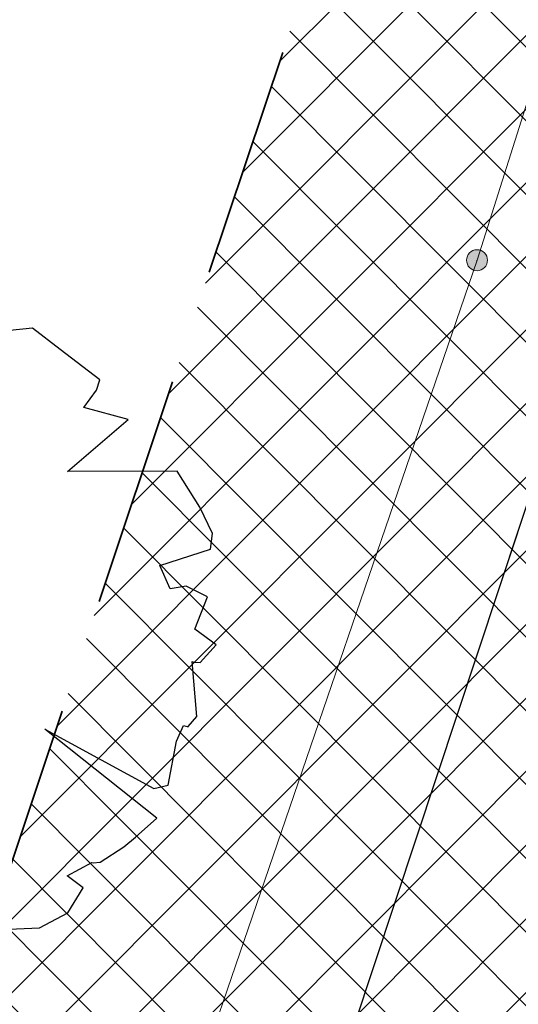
# Model space of a CAD drawing. Header units: metres. Extents: x 6599594 to 6600699, y 5687867 to 5691114.
# Tile 99 of 256: x 6599882.36 to 6599884.51, y 5688674.1 to 5688678.36. Entities that reach past the tile are written whole.
import ezdxf

# ---------------------------------------------------------------- set-up
doc = ezdxf.new("R2010")
doc.units = ezdxf.units.M
doc.header["$MEASUREMENT"] = 0
for name, pattern in [('1', [0]), ('BUG', [1.5, 1, -0.5]), ('GUK', [2, 1.5, -0.5]), ('GUZ', [1, 0.5, -0.5])]:
    doc.linetypes.add(name, pattern=pattern)
doc.layers.get('0').update_dxf_attribs({"color": 253, "linetype": 'CONTINUOUS', "lineweight": 13})
for name, color, linetype, lineweight in [('_kolor chodnik', 50, '1', 5), ('_kolor jezdnia', 4, '1', 0), ('_kolor zjazdy kostka', 7, '1', 5), ('_kolor ścieżka @ 1', 10, '1', 0), ('_nasadzenia', 72, 'BUG', 30), ('_obrzeze', 10, 'BUG', 35), ('Dzialki', 130, '1', 30), ('Kontury', 252, 'GUK', 9), ('OT_Komunikacja', 7, 'CONTINUOUS', 0), ('pkt_sztuczny_i_naturalny', 7, 'CONTINUOUS', 5), ('Uzytki', 252, 'GUZ', 9)]:
    doc.layers.add(name, color=color, linetype=linetype, lineweight=lineweight)
doc.layers.add('RS-drzewa projektowane', color=7, linetype='CONTINUOUS')
pattern_1 = [(45, (0, 0), (-0.1414213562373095, 0.1414213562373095), []), (135, (0, 0), (-0.1414213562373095, -0.1414213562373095), [])]

# ---------------------------------------------------------------- blocks, each defined once
blk = doc.blocks.new('d2')
at = {"layer": '_nasadzenia'}
for p, q in [((-293018.4212701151, 28216.34265583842), (-293018.5676449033, 28216.32748790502)), ((-293018.2402983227, 28216.20477988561), (-293018.4212701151, 28216.34265583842)), ((-293017.9817671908, 28216.00781423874), (-293018.2402983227, 28216.20477988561)), ((-293018.0050329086, 28215.93972023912), (-293017.9817671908, 28216.00781423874)), ((-293018.0871430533, 28215.82655175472), (-293018.0050329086, 28215.93972023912)), ((-293017.7984534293, 28215.74964162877), (-293018.0871430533, 28215.82655175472)), ((-293018.1938077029, 28215.40966504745), (-293017.7984534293, 28215.74964162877)), ((-293017.4792267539, 28215.41244162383), (-293018.1938077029, 28215.40966504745)), ((-293017.3314917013, 28215.17728852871), (-293017.4792267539, 28215.41244162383)), ((-293017.2482667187, 28215.00762989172), (-293017.3314917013, 28215.17728852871)), ((-293017.262052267, 28214.90370684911), (-293017.2482667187, 28215.00762989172)), ((-293017.5911168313, 28214.7988722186), (-293017.262052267, 28214.90370684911)), ((-293017.5240193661, 28214.64558719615), (-293017.5911168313, 28214.7988722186)), ((-293017.4198706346, 28214.66431921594), (-293017.5240193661, 28214.64558719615)), ((-293017.2806340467, 28214.59501953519), (-293017.4198706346, 28214.66431921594)), ((-293017.3634804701, 28214.38433277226), (-293017.2806340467, 28214.59501953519)), ((-293017.2244893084, 28214.28252699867), (-293017.3634804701, 28214.38433277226)), ((-293017.3293743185, 28214.16627670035), (-293017.2244893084, 28214.28252699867)), ((-293017.3515251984, 28213.81535557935), (-293017.3813259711, 28214.17316373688)), ((-293017.3813259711, 28214.17316373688), (-293017.3716003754, 28214.16984078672)), ((-293017.3716003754, 28214.16984078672), (-293017.3293743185, 28214.16627670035)), ((-293017.4071456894, 28213.74987151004), (-293017.3515251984, 28213.81535557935)), ((-293018.340181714, 28213.73353405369), (-293017.6313377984, 28213.34606689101)), ((-293017.6100354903, 28213.15411214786), (-293018.340181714, 28213.73353405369)), ((-293017.4827541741, 28213.65378966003), (-293017.4364681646, 28213.75747156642)), ((-293017.4364681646, 28213.75747156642), (-293017.4072913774, 28213.74750271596)), ((-293017.5369146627, 28213.36812186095), (-293017.4827541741, 28213.65378966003)), ((-293017.6313377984, 28213.34606689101), (-293017.5369146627, 28213.36812186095)), ((-293017.7507446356, 28213.02837527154), (-293017.6100354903, 28213.15411214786)), ((-293017.8259620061, 28212.96716830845), (-293017.7507446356, 28213.02837527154)), ((-293017.9794749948, 28212.86753276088), (-293017.8259620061, 28212.96716830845)), ((-293018.1946652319, 28212.7781072), (-293018.0347503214, 28212.86469208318)), ((-293018.0347503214, 28212.86469208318), (-293018.0250247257, 28212.86136913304)), ((-293018.0250247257, 28212.86136913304), (-293017.9794749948, 28212.86753276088)), ((-293018.0912527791, 28212.69932094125), (-293018.1946652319, 28212.7781072)), ((-293018.1899812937, 28212.53751388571), (-293018.0912527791, 28212.69932094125)), ((-293018.3759947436, 28212.43811947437), (-293018.1899812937, 28212.53751388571)), ((-293018.5743211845, 28212.42983857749), (-293018.3759947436, 28212.43811947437))]:
    blk.add_line(p, q, dxfattribs=at)
blk = doc.blocks.new('169')
at = {"linetype": 'Continuous', "lineweight": 13}
blk.add_hatch(color=0, dxfattribs=at).paths.add_polyline_path([(0, -0.090553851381, 1), (0, 0.090553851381, 1)])
at = {"color": 0, "linetype": 'Continuous', "lineweight": 13}
blk.add_circle((0, 0), 0.090553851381, dxfattribs=at)

msp = doc.modelspace()

# ---------------------------------------------------------------- hatches: boundary and pattern name
at = {"layer": '_kolor chodnik'}
h = msp.add_hatch(dxfattribs=at)
h.set_pattern_fill('ANSI37', color=256, scale=1.6)
h.set_pattern_definition(pattern_1)
h.paths.add_polyline_path([(6599849.938171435, 5688542.085872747), (6599852.232147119, 5688548.938742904), (6599853.573135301, 5688548.489851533), (6599853.827082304, 5688549.248475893), (6599851.793849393, 5688549.929093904), (6599849.895278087, 5688548.982823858), (6599847.823506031, 5688542.793750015)])
edge = h.paths.add_edge_path()
edge.add_line((6600018.106075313, 5689087.454911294), (6600022.42781917, 5689091.229234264))
edge.add_line((6600022.42781917, 5689091.229234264), (6600020.233254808, 5689093.742094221))
edge.add_line((6600020.233254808, 5689093.742094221), (6600017.159471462, 5689091.057656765))
edge.add_arc((6600023.275194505, 5689085.385140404), 8.34143334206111, 137.1531558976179, 148.8016577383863)
edge.add_line((6600016.140105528, 5689089.706021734), (6600018.106075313, 5689087.454911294))
h.paths.add_polyline_path([(6600038.501784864, 5689187.59229436), (6600037.906968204, 5689187.700586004), (6600037.638296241, 5689186.224843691), (6600038.240083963, 5689186.115282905)])
h.paths.add_polyline_path([(6600069.098302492, 5689360.276020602), (6600068.321239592, 5689360.413462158), (6600068.064048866, 5689358.936495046), (6600068.836639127, 5689358.799546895)])
h.paths.add_polyline_path([(6600082.393785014, 5689362.950258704), (6600082.941124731, 5689366.103121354), (6600081.481377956, 5689366.361351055), (6600080.923159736, 5689363.210828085)])
h.paths.add_polyline_path([(6600074.022236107, 5689388.065861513), (6600072.983907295, 5689388.249860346), (6600072.723374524, 5689386.772538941), (6600073.760538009, 5689386.588865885)])
h.paths.add_polyline_path([(6600105.602402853, 5689486.45426531), (6600106.738797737, 5689489.760539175), (6600105.28818975, 5689490.281952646), (6600104.132785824, 5689486.965912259)])
h.paths.add_polyline_path([(6600132.519778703, 5689678.737346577), (6600131.636986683, 5689678.922259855), (6600131.330470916, 5689677.453953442), (6600132.212256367, 5689677.269208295)])
h.paths.add_polyline_path([(6600156.649397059, 5689798.7449027), (6600156.48800471, 5689797.95886096), (6600157.450195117, 5689797.757316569), (6600157.615023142, 5689798.542205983)])
h.paths.add_polyline_path([(6600189.055358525, 5689948.643107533), (6600187.902868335, 5689948.884512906), (6600187.600024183, 5689947.417400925), (6600188.748131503, 5689947.176379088)])
edge = h.paths.add_edge_path()
edge.add_line((6600204.459383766, 5690032.969035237), (6600204.153258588, 5690031.227801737))
edge.add_arc((6600202.328347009, 5690027.299936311), 4.331100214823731, 41.853001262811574, 65.08011546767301, ccw=False)
edge.add_arc((6600032.903931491, 5690051.979071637), 174.020003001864, 352.8070218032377, 353.495463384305)
edge.add_arc((6600202.372679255, 5690027.343587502), 5.999999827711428, 55.12102442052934, 69.64815978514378)
edge = h.paths.add_edge_path()
edge.add_line((6600205.046027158, 5690040.265402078), (6600204.972740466, 5690038.483452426))
edge.add_arc((6600203.986269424, 5690044.401803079), 5.999999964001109, 279.4630688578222, 294.9140560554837)
edge.add_line((6600206.513819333, 5690038.960158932), (6600206.607027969, 5690041.030672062))
edge.add_arc((6600203.986269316, 5690044.401803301), 4.270000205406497, 284.3702444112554, 307.86193139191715, ccw=False)
edge = h.paths.add_edge_path()
edge.add_arc((6600203.547470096, 5690044.558759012), 6.446878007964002, 324.43500910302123, 356.20133685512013, ccw=False)
edge.add_arc((6600203.986269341, 5690044.401803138), 6.000000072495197, 323.2169970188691, 357.4193489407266)
h.paths.add_polyline_path([(6600208.910055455, 5690121.713696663), (6600208.146285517, 5690121.748120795), (6600207.125602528, 5690121.794124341), (6600209.971605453, 5690121.665851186)])
edge = h.paths.add_edge_path()
edge.add_line((6600238.769818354, 5690481.648294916), (6600240.338176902, 5690490.87374652))
edge.add_line((6600240.338176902, 5690490.87374652), (6600241.251295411, 5690510.829461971))
edge.add_line((6600241.251295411, 5690510.829461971), (6600239.524022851, 5690510.928942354))
edge.add_line((6600239.524022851, 5690510.928942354), (6600238.633343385, 5690491.167757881))
edge.add_line((6600238.633343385, 5690491.167757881), (6600234.579716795, 5690467.661262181))
edge.add_line((6600234.579716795, 5690467.661262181), (6600234.449796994, 5690464.966873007))
edge.add_arc((6600242.443669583, 5690464.607462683), 8.001948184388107, 177.4256737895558, 268.2543056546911)
edge.add_line((6600242.199903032, 5690456.609228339), (6600242.216657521, 5690457.359274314))
edge.add_line((6600242.216657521, 5690457.359274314), (6600242.305257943, 5690458.836738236))
edge.add_arc((6600242.444504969, 5690464.607952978), 5.772894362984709, 177.0298084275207, 268.6178439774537, ccw=False)
edge.add_line((6600236.679365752, 5690464.907083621), (6600236.951876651, 5690470.95443634))
edge.add_line((6600236.951876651, 5690470.95443634), (6600238.15078669, 5690478.210832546))
edge.add_line((6600238.15078669, 5690478.210832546), (6600238.769818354, 5690481.648294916))
h.paths.add_polyline_path([(6600238.769818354, 5690481.648294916), (6600238.15078669, 5690478.210832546), (6600239.670056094, 5690477.930590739), (6600240.266710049, 5690481.376366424)])
edge = h.paths.add_edge_path()
edge.add_line((6600223.366500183, 5690460.339976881), (6600223.278629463, 5690457.997544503))
edge.add_arc((6600220.967166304, 5690465.656339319), 7.999999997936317, 286.7940807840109, 300.2738222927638)
edge.add_line((6600225.000231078, 5690458.747331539), (6600225.240084, 5690461.623695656))
edge.add_arc((6600221.105749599, 5690465.648640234), 5.76999998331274, 293.06724424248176, 315.7681070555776, ccw=False)
edge = h.paths.add_edge_path()
edge.add_arc((6600220.025145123, 5690444.676291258), 5.770000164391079, 37.996647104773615, 59.94382588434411, ccw=False)
edge.add_line((6600224.572175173, 5690448.22839199), (6600224.817793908, 5690451.081798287))
edge.add_arc((6600220.025145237, 5690444.676291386), 7.999999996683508, 53.19588653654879, 68.15166733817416)
edge.add_line((6600223.00235276, 5690452.101669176), (6600222.91504296, 5690449.670427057))
edge = h.paths.add_edge_path()
edge.add_arc((6600221.105749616, 5690465.648640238), 7.999999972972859, 328.0222308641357, 357.0132597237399)
edge.add_line((6600229.094882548, 5690465.23180147), (6600229.218816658, 5690467.593604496))
edge.add_line((6600229.218816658, 5690467.593604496), (6600228.218919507, 5690467.645774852))
edge.add_line((6600228.218919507, 5690467.645774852), (6600227.891778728, 5690461.411918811))
h.paths.add_polyline_path([(6600200.980142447, 5690012.236744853), (6600202.317278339, 5690011.956662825), (6600202.522293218, 5690012.935421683), (6600201.182321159, 5690013.216097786)])
h.paths.add_polyline_path([(6600196.457878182, 5689983.98337835), (6600195.202332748, 5689984.246370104), (6600194.899091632, 5689982.777335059), (6600196.150355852, 5689982.515240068)])
edge = h.paths.add_edge_path()
edge.add_line((6600112.305909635, 5689517.991018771), (6600112.691041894, 5689519.807934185))
edge.add_line((6600112.691041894, 5689519.807934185), (6600113.245521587, 5689522.423769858))
edge.add_line((6600113.245521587, 5689522.423769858), (6600111.553124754, 5689522.782507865))
edge.add_line((6600111.553124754, 5689522.782507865), (6600107.405864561, 5689503.21722655))
edge.add_line((6600107.405864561, 5689503.21722655), (6600099.494506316, 5689480.361667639))
edge.add_line((6600099.494506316, 5689480.361667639), (6600099.182814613, 5689478.891218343))
edge.add_arc((6600107.008997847, 5689477.232359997), 8.000059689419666, 168.0325629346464, 257.7529108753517)
edge.add_line((6600105.311960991, 5689469.414366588), (6600105.784990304, 5689471.593619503))
edge.add_arc((6600107.008927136, 5689477.232314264), 5.769999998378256, 168.0321375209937, 257.7533362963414, ccw=False)
edge.add_line((6600101.364343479, 5689478.42879883), (6600101.647245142, 5689479.76342708))
edge.add_line((6600101.647245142, 5689479.76342708), (6600104.132785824, 5689486.965912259))
edge.add_line((6600104.132785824, 5689486.965912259), (6600105.28818975, 5689490.281952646))
edge.add_line((6600105.28818975, 5689490.281952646), (6600108.240043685, 5689498.809726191))
edge.add_line((6600108.240043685, 5689498.809726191), (6600112.305909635, 5689517.991018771))
h.paths.add_polyline_path([(6600136.009573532, 5689645.499114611), (6600138.333647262, 5689645.012304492), (6600138.661671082, 5689646.578318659), (6600134.869459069, 5689647.372651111)])
at = {"layer": '_kolor jezdnia'}
h = msp.add_hatch(dxfattribs=at)
h.set_pattern_fill('ANSI37', color=4, scale=3.5)
h.set_pattern_definition([(45, (0, 0), (-0.3093592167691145, 0.3093592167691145), []), (135, (0, 0), (-0.3093592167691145, -0.3093592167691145), [])])
edge = h.paths.add_edge_path()
edge.add_line((6599833.066047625, 5688539.933393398), (6599850.649511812, 5688527.983462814))
edge.add_arc((6599857.337592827, 5688536.653968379), 10.95025544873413, 169.5012687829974, 232.3548431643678, ccw=False)
edge.add_arc((6599858.085851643, 5688536.618142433), 11.69295282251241, 162.2507788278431, 169.9967502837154, ccw=False)
edge.add_line((6599846.949484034, 5688540.182754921), (6599847.823506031, 5688542.793750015))
edge.add_line((6599847.823506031, 5688542.793750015), (6599849.895278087, 5688548.982823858))
edge.add_line((6599849.895278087, 5688548.982823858), (6599852.434748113, 5688556.56906746))
edge.add_line((6599852.434748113, 5688556.56906746), (6599928.48625871, 5688783.760284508))
edge.add_line((6599928.48625871, 5688783.760284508), (6599931.025728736, 5688791.34652811))
edge.add_line((6599931.025728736, 5688791.34652811), (6599996.657773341, 5688987.411326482))
edge.add_line((6599996.657773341, 5688987.411326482), (6599999.197243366, 5688994.997570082))
edge.add_line((6599999.197243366, 5688994.997570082), (6600021.930100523, 5689062.908193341))
edge.add_line((6600021.930100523, 5689062.908193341), (6600017.620224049, 5689067.371531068))
edge.add_line((6600017.620224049, 5689067.371531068), (6600016.714558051, 5689064.654078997))
edge.add_line((6600016.714558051, 5689064.654078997), (6600012.423620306, 5689051.835617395))
edge.add_line((6600012.423620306, 5689051.835617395), (6600009.884150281, 5689044.249373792))
edge.add_line((6600009.884150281, 5689044.249373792), (6599977.53516164, 5688947.612159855))
edge.add_line((6599977.53516164, 5688947.612159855), (6599974.995691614, 5688940.025916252))
edge.add_line((6599974.995691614, 5688940.025916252), (6599942.096912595, 5688841.746295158))
edge.add_line((6599942.096912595, 5688841.746295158), (6599939.557442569, 5688834.160051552))
edge.add_line((6599939.557442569, 5688834.160051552), (6599882.679288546, 5688664.246042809))
edge.add_line((6599882.679288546, 5688664.246042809), (6599880.139818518, 5688656.659799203))
edge.add_line((6599880.139818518, 5688656.659799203), (6599852.46454386, 5688573.984527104))
edge.add_line((6599852.46454386, 5688573.984527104), (6599842.470137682, 5688544.127903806))
edge.add_arc((6599835.706422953, 5688546.652910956), 7.219660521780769, 248.5480913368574, 339.52856074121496, ccw=False)
h.paths.add_polyline_path([(6600044.653202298, 5689172.271628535), (6600046.276244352, 5689181.431901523), (6600047.759199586, 5689189.801539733), (6600051.0603021, 5689208.432603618), (6600052.368792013, 5689215.817578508), (6600054.808584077, 5689229.587499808), (6600056.11707399, 5689236.972474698), (6600057.346666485, 5689243.912161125), (6600058.655146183, 5689251.297078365), (6600058.831439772, 5689252.292060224), (6600060.098987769, 5689259.445963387), (6600060.139929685, 5689259.677035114), (6600061.407468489, 5689266.830886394), (6600072.329030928, 5689328.470998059), (6600073.637511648, 5689335.855921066), (6600077.337304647, 5689356.73715072), (6600078.820259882, 5689365.106788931), (6600081.142794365, 5689378.214921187), (6600082.538516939, 5689386.092227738), (6600095.187867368, 5689457.483787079), (6600091.082877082, 5689465.8405575), (6600089.043088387, 5689454.328211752), (6600087.870641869, 5689447.711051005), (6600087.560133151, 5689445.958573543), (6600086.562151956, 5689440.326076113), (6600082.433200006, 5689417.022719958), (6600080.95024477, 5689408.65308175), (6600077.202698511, 5689387.502337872), (6600075.719743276, 5689379.132699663), (6600073.469199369, 5689366.430874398), (6600071.986244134, 5689358.061236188), (6600069.98686466, 5689346.776955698), (6600068.591142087, 5689338.899649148), (6600065.559290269, 5689321.78820693), (6600064.163567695, 5689313.910900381), (6600059.719426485, 5689288.828650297), (6600058.323703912, 5689280.951343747), (6600057.563846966, 5689276.662793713), (6600056.168124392, 5689268.785487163), (6600054.804920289, 5689261.091711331), (6600053.409197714, 5689253.21440478), (6600053.264817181, 5689252.399536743), (6600051.869094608, 5689244.522230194), (6600051.183555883, 5689240.653124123), (6600049.787833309, 5689232.775817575), (6600046.593849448, 5689214.749319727), (6600045.198126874, 5689206.872013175), (6600044.41754409, 5689202.466488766), (6600042.934588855, 5689194.096850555), (6600036.429952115, 5689157.38538759), (6600034.946996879, 5689149.01574938), (6600030.579776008, 5689124.367629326), (6600027.529365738, 5689107.151445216), (6600024.895072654, 5689094.014582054), (6600030.583685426, 5689094.264316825), (6600032.945013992, 5689106.191885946), (6600043.170247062, 5689163.901990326)])
edge = h.paths.add_edge_path()
edge.add_line((6600111.106812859, 5689535.144351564), (6600111.256844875, 5689535.85214863))
edge.add_line((6600111.256844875, 5689535.85214863), (6600112.915748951, 5689543.678261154))
edge.add_line((6600112.915748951, 5689543.678261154), (6600117.304772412, 5689564.384094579))
edge.add_line((6600117.304772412, 5689564.384094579), (6600119.067357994, 5689572.699339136))
edge.add_line((6600119.067357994, 5689572.699339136), (6600120.087667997, 5689577.512794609))
edge.add_line((6600120.087667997, 5689577.512794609), (6600121.642890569, 5689584.849775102))
edge.add_line((6600121.642890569, 5689584.849775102), (6600128.436769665, 5689616.900852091))
edge.add_line((6600128.436769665, 5689616.900852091), (6600129.991992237, 5689624.237832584))
edge.add_line((6600129.991992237, 5689624.237832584), (6600132.660554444, 5689636.827148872))
edge.add_line((6600132.660554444, 5689636.827148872), (6600133.208838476, 5689639.444704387))
edge.add_line((6600133.208838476, 5689639.444704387), (6600134.848957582, 5689647.274775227))
edge.add_line((6600134.848957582, 5689647.274775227), (6600138.97649476, 5689666.979995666))
edge.add_line((6600138.97649476, 5689666.979995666), (6600140.51410642, 5689674.320687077))
edge.add_line((6600140.51410642, 5689674.320687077), (6600145.209128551, 5689696.735129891))
edge.add_line((6600145.209128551, 5689696.735129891), (6600146.746740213, 5689704.075821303))
edge.add_line((6600146.746740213, 5689704.075821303), (6600151.462308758, 5689726.588354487))
edge.add_line((6600151.462308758, 5689726.588354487), (6600152.999920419, 5689733.929045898))
edge.add_line((6600152.999920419, 5689733.929045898), (6600155.244070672, 5689744.642813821))
edge.add_line((6600155.244070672, 5689744.642813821), (6600156.781682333, 5689751.983505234))
edge.add_line((6600156.781682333, 5689751.983505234), (6600161.635515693, 5689775.156126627))
edge.add_line((6600161.635515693, 5689775.156126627), (6600163.378142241, 5689783.475576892))
edge.add_line((6600163.378142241, 5689783.475576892), (6600163.850769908, 5689785.731942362))
edge.add_line((6600163.850769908, 5689785.731942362), (6600167.028500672, 5689800.902704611))
edge.add_line((6600167.028500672, 5689800.902704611), (6600179.49088801, 5689860.399222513))
edge.add_line((6600179.49088801, 5689860.399222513), (6600181.233514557, 5689868.718672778))
edge.add_line((6600181.233514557, 5689868.718672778), (6600181.84713393, 5689871.648144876))
edge.add_line((6600181.84713393, 5689871.648144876), (6600183.384745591, 5689878.988836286))
edge.add_line((6600183.384745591, 5689878.988836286), (6600184.935818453, 5689886.393792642))
edge.add_line((6600184.935818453, 5689886.393792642), (6600186.575937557, 5689894.223863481))
edge.add_line((6600186.575937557, 5689894.223863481), (6600194.05133812, 5689929.912074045))
edge.add_line((6600194.05133812, 5689929.912074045), (6600195.691457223, 5689937.742144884))
edge.add_line((6600195.691457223, 5689937.742144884), (6600202.915799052, 5689972.231779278))
edge.add_line((6600202.915799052, 5689972.231779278), (6600204.555918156, 5689980.061850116))
edge.add_line((6600204.555918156, 5689980.061850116), (6600206.062781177, 5689987.255744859))
edge.add_line((6600206.062781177, 5689987.255744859), (6600207.702900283, 5689995.085815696))
edge.add_line((6600207.702900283, 5689995.085815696), (6600210.232559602, 5690007.162628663))
edge.add_line((6600210.232559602, 5690007.162628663), (6600211.694938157, 5690014.144150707))
edge.add_arc((6600028.177652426, 5690052.584442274), 187.5000004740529, 348.1696294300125, 357.4195276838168)
edge.add_line((6600215.487522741, 5690044.142720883), (6600208.310270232, 5690026.480446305))
edge.add_arc((6600032.903933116, 5690051.97907145), 177.2500013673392, 348.1696294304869, 351.7289130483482, ccw=False)
edge.add_line((6600206.38894146, 5690015.640182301), (6600205.966941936, 5690013.625519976))
edge.add_line((6600205.966941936, 5690013.625519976), (6600204.326822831, 5690005.795449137))
edge.add_line((6600204.326822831, 5690005.795449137), (6600197.076961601, 5689971.183982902))
edge.add_line((6600197.076961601, 5689971.183982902), (6600195.334335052, 5689962.864532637))
edge.add_line((6600195.334335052, 5689962.864532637), (6600193.44722506, 5689953.855305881))
edge.add_line((6600193.44722506, 5689953.855305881), (6600191.909227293, 5689946.512771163))
edge.add_line((6600191.909227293, 5689946.512771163), (6600185.496844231, 5689915.899498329))
edge.add_line((6600185.496844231, 5689915.899498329), (6600183.856521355, 5689908.068454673))
edge.add_line((6600183.856521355, 5689908.068454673), (6600182.066605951, 5689899.523243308))
edge.add_line((6600182.066605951, 5689899.523243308), (6600180.32407057, 5689891.204228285))
edge.add_line((6600180.32407057, 5689891.204228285), (6600174.320344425, 5689862.541919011))
edge.add_line((6600174.320344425, 5689862.541919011), (6600172.577809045, 5689854.222903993))
edge.add_line((6600172.577809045, 5689854.222903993), (6600163.663810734, 5689811.666703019))
edge.add_line((6600163.663810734, 5689811.666703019), (6600162.023782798, 5689803.837067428))
edge.add_line((6600162.023782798, 5689803.837067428), (6600160.924220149, 5689798.587659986))
edge.add_line((6600160.924220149, 5689798.587659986), (6600159.279208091, 5689790.734229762))
edge.add_line((6600159.279208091, 5689790.734229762), (6600157.107250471, 5689780.365115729))
edge.add_line((6600157.107250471, 5689780.365115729), (6600155.462238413, 5689772.511685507))
edge.add_line((6600155.462238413, 5689772.511685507), (6600153.380318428, 5689762.572418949))
edge.add_line((6600153.380318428, 5689762.572418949), (6600151.735124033, 5689754.718118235))
edge.add_line((6600151.735124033, 5689754.718118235), (6600148.586504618, 5689739.686336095))
edge.add_line((6600148.586504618, 5689739.686336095), (6600146.885007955, 5689731.563243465))
edge.add_line((6600146.885007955, 5689731.563243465), (6600141.75088822, 5689707.052510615))
edge.add_line((6600141.75088822, 5689707.052510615), (6600140.110896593, 5689699.223048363))
edge.add_line((6600140.110896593, 5689699.223048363), (6600133.483561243, 5689667.583574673))
edge.add_line((6600133.483561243, 5689667.583574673), (6600131.860394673, 5689659.834436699))
edge.add_line((6600131.860394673, 5689659.834436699), (6600131.740984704, 5689659.26436315))
edge.add_line((6600131.740984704, 5689659.26436315), (6600130.117814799, 5689651.515209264))
edge.add_line((6600130.117814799, 5689651.515209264), (6600127.27873359, 5689637.961189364))
edge.add_line((6600127.27873359, 5689637.961189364), (6600126.924568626, 5689636.290366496))
edge.add_line((6600126.924568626, 5689636.290366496), (6600125.166244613, 5689627.995226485))
edge.add_line((6600125.166244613, 5689627.995226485), (6600118.009503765, 5689594.232298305))
edge.add_line((6600118.009503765, 5689594.232298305), (6600116.25117975, 5689585.937158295))
edge.add_line((6600116.25117975, 5689585.937158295), (6600113.665314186, 5689573.737975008))
edge.add_line((6600113.665314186, 5689573.737975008), (6600111.898534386, 5689565.402943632))
edge.add_line((6600111.898534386, 5689565.402943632), (6600104.889982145, 5689532.339115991))
edge.add_line((6600104.889982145, 5689532.339115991), (6600103.22663594, 5689524.492047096))
edge.add_line((6600103.22663594, 5689524.492047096), (6600096.623876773, 5689493.342605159))
edge.add_line((6600096.623876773, 5689493.342605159), (6600094.968986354, 5689485.535427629))
edge.add_line((6600094.968986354, 5689485.535427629), (6600094.300101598, 5689482.379870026))
edge.add_line((6600094.300101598, 5689482.379870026), (6600099.182814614, 5689478.891218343))
edge.add_line((6600099.182814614, 5689478.891218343), (6600099.494506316, 5689480.361667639))
edge.add_line((6600099.494506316, 5689480.361667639), (6600111.106812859, 5689535.144351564))
edge = h.paths.add_edge_path()
edge.add_arc((6600239.213891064, 5690851.400367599), 10.00000000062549, -2.8342403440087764, 76.13703556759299, ccw=False)
edge.add_line((6600249.201658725, 5690850.905901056), (6600249.082723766, 5690848.503524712))
edge.add_line((6600249.082723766, 5690848.503524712), (6600247.016487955, 5690806.767468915))
edge.add_line((6600247.016487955, 5690806.767468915), (6600246.092398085, 5690789.152178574))
edge.add_line((6600246.092398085, 5690789.152178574), (6600233.768116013, 5690572.015170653))
edge.add_line((6600233.768116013, 5690572.015170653), (6600228.959056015, 5690465.296202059))
edge.add_line((6600228.959056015, 5690465.296202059), (6600234.588724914, 5690465.017134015))
edge.add_line((6600234.588724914, 5690465.017134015), (6600239.262540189, 5690571.767576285))
edge.add_line((6600239.262540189, 5690571.767576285), (6600252.50503885, 5690806.400146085))
edge.add_line((6600252.50503885, 5690806.400146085), (6600254.569211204, 5690848.094521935))
edge.add_arc((6600262.559425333, 5690847.6989487), 7.999999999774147, 76.13703557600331, 177.1657596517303, ccw=False)
edge.add_line((6600264.476229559, 5690855.465921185), (6600241.609896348, 5690861.109083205))
edge = h.paths.add_edge_path()
edge.add_line((6600250.031475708, 5690451.625307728), (6600250.231741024, 5690455.772579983))
edge.add_line((6600250.231741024, 5690455.772579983), (6600246.257763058, 5690456.417303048))
edge.add_line((6600246.257763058, 5690456.417303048), (6600242.171761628, 5690456.61060902))
edge.add_arc((6600242.563100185, 5690464.586983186), 7.985968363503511, 176.9123644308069, 267.1911945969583, ccw=False)
edge.add_line((6600234.588724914, 5690465.017134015), (6600228.959056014, 5690465.296202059))
edge.add_arc((6600220.965133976, 5690465.657286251), 8.002072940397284, 267.8289300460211, 357.413716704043, ccw=False)
edge.add_line((6600220.661989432, 5690457.660957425), (6600212.406915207, 5690458.119572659))
edge.add_line((6600212.406915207, 5690458.119572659), (6600208.431872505, 5690457.817501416))
edge.add_line((6600208.431872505, 5690457.817501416), (6600208.233912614, 5690454.548331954))
edge.add_line((6600208.233912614, 5690454.548331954), (6600212.129565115, 5690453.127270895))
edge.add_line((6600212.129565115, 5690453.127270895), (6600218.640548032, 5690452.76554962))
edge.add_line((6600218.640548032, 5690452.76554962), (6600216.486747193, 5690452.885205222))
edge.add_line((6600216.486747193, 5690452.885205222), (6600220.468905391, 5690452.663974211))
edge.add_arc((6600220.025145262, 5690444.676291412), 7.99999997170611, -0.3386579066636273, 86.8201700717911, ccw=False)
edge.add_line((6600228.025005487, 5690444.629006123), (6600227.803602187, 5690439.649256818))
edge.add_line((6600227.803602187, 5690439.649256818), (6600226.885525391, 5690435.936828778))
edge.add_line((6600226.885525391, 5690435.936828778), (6600225.534849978, 5690405.967249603))
edge.add_line((6600225.534849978, 5690405.967249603), (6600226.115199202, 5690402.187514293))
edge.add_line((6600226.115199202, 5690402.187514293), (6600213.445139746, 5690121.008786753))
edge.add_line((6600213.445139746, 5690121.008786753), (6600213.352800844, 5690118.960058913))
edge.add_line((6600213.352800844, 5690118.960058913), (6600209.980184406, 5690044.131649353))
edge.add_arc((6600203.98626942, 5690044.401803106), 5.999999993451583, 257.4162346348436, 357.41934921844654, ccw=False)
edge.add_line((6600202.679069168, 5690038.545931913), (6600201.589735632, 5690033.666039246))
edge.add_line((6600201.589735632, 5690033.666039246), (6600203.67987942, 5690033.199458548))
edge.add_arc((6600202.372679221, 5690027.343587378), 5.999999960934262, -8.27108729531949, 77.41623506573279, ccw=False)
edge.add_line((6600208.310270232, 5690026.480446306), (6600215.487522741, 5690044.142720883))
edge.add_line((6600215.487522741, 5690044.142720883), (6600216.199687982, 5690059.9446614))
edge.add_line((6600216.199687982, 5690059.9446614), (6600216.537356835, 5690067.437056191))
edge.add_line((6600216.537356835, 5690067.437056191), (6600223.893528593, 5690230.66011469))
edge.add_line((6600223.893528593, 5690230.66011469), (6600224.231197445, 5690238.152509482))
edge.add_line((6600224.231197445, 5690238.152509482), (6600233.507835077, 5690443.987992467))
edge.add_arc((6600241.499722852, 5690443.627812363), 7.999999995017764, 87.29208981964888, 177.4195277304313, ccw=False)
edge.add_line((6600241.877677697, 5690451.618879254), (6600246.021541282, 5690451.422886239))
edge.add_line((6600246.021541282, 5690451.422886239), (6600246.427694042, 5690451.44338883))
edge.add_line((6600246.427694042, 5690451.44338883), (6600246.79397003, 5690451.461878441))
edge.add_line((6600246.79397003, 5690451.461878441), (6600250.031475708, 5690451.625307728))
edge = h.paths.add_edge_path()
edge.add_line((6600007.33756506, 5689086.20374581), (6600006.980466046, 5689080.740822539))
edge.add_line((6600006.980466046, 5689080.740822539), (6600007.229745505, 5689080.720859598))
edge.add_line((6600007.229745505, 5689080.720859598), (6600008.093335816, 5689080.601653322))
edge.add_line((6600008.093335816, 5689080.601653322), (6600008.702681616, 5689080.53831051))
edge.add_arc((6600008.140193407, 5689070.554142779), 9.999999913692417, -18.557800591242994, 86.77547804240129, ccw=False)
edge.add_line((6600017.620224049, 5689067.371531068), (6600021.930100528, 5689062.908193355))
edge.add_arc((6599734.83819726, 5689159.011261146), 302.7499967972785, 341.4922000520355, 343.8640860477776)
edge.add_arc((6600034.895369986, 5689072.315877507), 9.581213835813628, 98.63328270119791, 164.5273290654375, ccw=False)
edge.add_line((6600033.457137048, 5689081.788529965), (6600033.832640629, 5689081.798737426))
edge.add_line((6600033.832640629, 5689081.798737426), (6600034.422462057, 5689082.05700874))
edge.add_line((6600034.422462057, 5689082.05700874), (6600036.833623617, 5689082.139040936))
edge.add_line((6600036.833623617, 5689082.139040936), (6600036.730225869, 5689087.148851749))
edge.add_line((6600036.730225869, 5689087.148851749), (6600036.579860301, 5689087.134303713))
edge.add_arc((6600036.479565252, 5689093.136286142), 6.002820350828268, 169.1687651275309, 270.9573417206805, ccw=False)
edge.add_line((6600030.583685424, 5689094.264316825), (6600024.895072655, 5689094.014582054))
edge.add_arc((6600015.200558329, 5689096.162123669), 9.929528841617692, 271.0943432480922, 347.5094668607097, ccw=False)
edge.add_arc((6600014.909438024, 5689089.646776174), 3.446070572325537, 264.4236009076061, 278.0194998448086, ccw=False)
edge.add_line((6600014.574573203, 5689086.217014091), (6600014.299554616, 5689086.232508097))
edge.add_line((6600014.299554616, 5689086.232508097), (6600010.474232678, 5689086.448019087))
edge.add_line((6600010.474232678, 5689086.448019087), (6600007.33756506, 5689086.20374581))
edge = h.paths.add_edge_path()
edge.add_line((6600105.490725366, 5689463.953528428), (6600106.927559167, 5689464.047234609))
edge.add_line((6600106.927559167, 5689464.047234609), (6600107.835, 5689468.66))
edge.add_line((6600107.835, 5689468.66), (6600105.311960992, 5689469.414366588))
edge.add_arc((6600107.008997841, 5689477.232359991), 8.000059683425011, 168.0325628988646, 257.75291091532, ccw=False)
edge.add_line((6600099.182814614, 5689478.891218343), (6600094.300101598, 5689482.379870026))
edge.add_arc((6600586.245114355, 5689378.104238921), 502.8750369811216, 168.032376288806, 169.9522165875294)
edge.add_line((6600091.082877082, 5689465.8405575), (6600095.187867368, 5689457.483787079))
edge.add_arc((6600103.065173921, 5689456.088064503), 8.000000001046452, 77.7533362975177, 169.9524553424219, ccw=False)
edge.add_line((6600104.762140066, 5689463.906012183), (6600105.490725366, 5689463.953528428))
at = {"layer": '_kolor zjazdy kostka'}
h = msp.add_hatch(dxfattribs=at)
h.set_pattern_fill('ANSI37', color=256, scale=1.6)
h.set_pattern_definition(pattern_1)
h.paths.add_polyline_path([(6600244.137440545, 5690813.934732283), (6600242.369522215, 5690814.022127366), (6600242.097568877, 5690808.528921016), (6600243.865482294, 5690808.441426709)])
h.paths.add_polyline_path([(6600247.012128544, 5690806.679412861), (6600247.442736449, 5690815.377295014), (6600247.393289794, 5690814.378518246), (6600247.113277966, 5690808.722537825)])
h.paths.add_polyline_path([(6600242.297085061, 5690788.088808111), (6600240.958726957, 5690788.155683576), (6600240.648818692, 5690782.664569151), (6600241.987258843, 5690782.599147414)])
h.paths.add_polyline_path([(6600245.558275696, 5690780.919298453), (6600246.037231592, 5690789.405686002), (6600244.985820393, 5690788.453468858), (6600244.612601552, 5690781.981345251)])
h.paths.add_polyline_path([(6600241.348405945, 5690723.711515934), (6600242.272017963, 5690722.691689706), (6600242.749709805, 5690731.155680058), (6600241.698138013, 5690730.203317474), (6600241.472690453, 5690726.27550499)])
h.paths.add_polyline_path([(6600225.772794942, 5690394.589141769), (6600224.731429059, 5690393.637598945), (6600224.461246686, 5690387.644646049), (6600225.412923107, 5690386.603142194)])
h.paths.add_polyline_path([(6600223.012390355, 5690333.280720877), (6600223.372595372, 5690341.272607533), (6600222.32835346, 5690340.318436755), (6600222.058239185, 5690334.324941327)])
h.paths.add_polyline_path([(6600215.496388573, 5690166.390602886), (6600215.856593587, 5690174.382489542), (6600214.812834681, 5690173.428760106), (6600214.542018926, 5690167.435062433)])
h.paths.add_polyline_path([(6600212.446537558, 5690121.053392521), (6600213.399499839, 5690120.010473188), (6600213.788744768, 5690128.503024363), (6600212.745135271, 5690127.54943145)])
h.paths.add_polyline_path([(6600209.977420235, 5690121.665589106), (6600210.225142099, 5690127.162117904), (6600207.346107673, 5690127.291879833), (6600207.119593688, 5690121.794395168)])
h.paths.add_polyline_path([(6600207.950178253, 5690070.725854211), (6600204.880846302, 5690070.828947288), (6600204.643784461, 5690065.333808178), (6600207.702521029, 5690065.204598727)])
h.paths.add_polyline_path([(6600200.981479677, 5690012.236464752), (6600199.969248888, 5690007.339980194), (6600201.282587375, 5690007.064882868), (6600202.31726072, 5690011.956666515)])
h.paths.add_polyline_path([(6600193.613960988, 5689970.406358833), (6600192.398010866, 5689970.660657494), (6600191.286205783, 5689965.274578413), (6600192.486379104, 5689965.023185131)])
h.paths.add_polyline_path([(6600189.061271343, 5689948.671423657), (6600189.98413328, 5689953.050774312), (6600188.818902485, 5689953.32186217), (6600187.908781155, 5689948.91282903)])
h.paths.add_polyline_path([(6600180.976201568, 5689915.317449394), (6600179.952861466, 5689910.421322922), (6600181.008474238, 5689910.200199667), (6600182.033843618, 5689915.09540201)])
h.paths.add_polyline_path([(6600176.508279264, 5689893.538690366), (6600177.476023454, 5689893.335973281), (6600178.603605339, 5689898.719146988), (6600177.636002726, 5689898.922290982)])
h.paths.add_polyline_path([(6600179.28182965, 5689859.401159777), (6600180.522246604, 5689860.211927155), (6600181.057490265, 5689860.561775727), (6600183.598022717, 5689860.029600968), (6600184.726606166, 5689865.412570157), (6600182.186324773, 5689865.943033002), (6600181.604764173, 5689866.832779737), (6600181.024456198, 5689867.720610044)])
h.paths.add_polyline_path([(6600160.200810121, 5689810.862606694), (6600159.232772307, 5689811.065842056), (6600158.207991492, 5689806.171529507), (6600159.175735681, 5689805.968812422)])
h.paths.add_polyline_path([(6600156.49391753, 5689797.987177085), (6600155.463416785, 5689793.068691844), (6600156.431160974, 5689792.865974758), (6600157.461419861, 5689797.784520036)])
edge = h.paths.add_edge_path()
edge.add_arc((6600173.111981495, 5689800.679690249), 5.999999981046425, 204.673115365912, 239.5411154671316, ccw=False)
edge.add_arc((6600173.162096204, 5689800.685330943), 6.047914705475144, 168.3203586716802, 204.5234866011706, ccw=False)
edge.add_line((6600167.239404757, 5689801.9096668), (6600163.651667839, 5689784.781499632))
edge.add_arc((6600169.524220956, 5689783.551410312), 5.999999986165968, 139.2146049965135, 168.1696294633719, ccw=False)
edge.add_arc((6600169.524220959, 5689783.551410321), 5.999999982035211, 96.80962310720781, 139.2146050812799, ccw=False)
edge.add_line((6600168.812796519, 5689789.509083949), (6600170.070461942, 5689795.507731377))
h.paths.add_polyline_path([(6600163.526364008, 5689776.866746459), (6600166.051243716, 5689776.337874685), (6600167.179826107, 5689781.720838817), (6600164.653945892, 5689782.249920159), (6600163.941148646, 5689783.340449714), (6600163.493329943, 5689784.025580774), (6600161.750703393, 5689775.706130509), (6600162.438017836, 5689776.155376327)])
h.paths.add_polyline_path([(6600152.614191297, 5689774.643430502), (6600153.639138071, 5689779.536616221), (6600152.646757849, 5689779.744928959), (6600151.646447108, 5689774.846147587)])
h.paths.add_polyline_path([(6600150.121074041, 5689767.466820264), (6600148.177624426, 5689758.16795459), (6600149.115997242, 5689757.971390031), (6600151.066362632, 5689767.268392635)])
h.paths.add_polyline_path([(6600142.970741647, 5689739.332500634), (6600141.888449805, 5689734.142420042), (6600144.036614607, 5689733.695518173), (6600145.123068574, 5689738.882330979)])
h.paths.add_polyline_path([(6600136.256357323, 5689701.052153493), (6600137.154085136, 5689700.864096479), (6600138.287960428, 5689706.274871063), (6600137.386492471, 5689706.464182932)])
h.paths.add_polyline_path([(6600130.081494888, 5689667.099389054), (6600129.212847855, 5689667.281639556), (6600128.083282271, 5689661.898895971), (6600128.953953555, 5689661.716447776)])
h.paths.add_polyline_path([(6600128.397394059, 5689659.030340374), (6600127.554144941, 5689659.207226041), (6600126.49340855, 5689653.810049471), (6600127.269860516, 5689653.647397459)])
h.paths.add_polyline_path([(6600134.990411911, 5689640.633636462), (6600137.30714639, 5689640.148363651), (6600138.339560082, 5689645.040620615), (6600136.015486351, 5689645.500958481), (6600135.435178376, 5689646.388788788), (6600134.8548704, 5689647.276619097), (6600133.214751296, 5689639.446548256), (6600134.102581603, 5689640.026856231)])
h.paths.add_polyline_path([(6600122.164164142, 5689634.294831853), (6600121.024067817, 5689628.914244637), (6600122.015114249, 5689628.705875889), (6600123.155614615, 5689634.086346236)])
h.paths.add_polyline_path([(6600114.54207576, 5689593.450769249), (6600113.493359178, 5689593.398339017), (6600112.364315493, 5689588.045694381), (6600113.29076438, 5689587.54753241)])
h.paths.add_polyline_path([(6600110.194543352, 5689572.941097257), (6600109.20781945, 5689573.148880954), (6600108.067717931, 5689567.768269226), (6600109.05014319, 5689567.535215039)])
h.paths.add_polyline_path([(6600119.083213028, 5689565.540446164), (6600119.089125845, 5689565.542290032), (6600121.462438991, 5689565.065690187), (6600122.598093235, 5689570.447168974), (6600120.229622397, 5689570.949214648), (6600119.651446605, 5689571.8119627), (6600119.073270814, 5689572.727655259), (6600117.310757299, 5689564.412754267)])
h.paths.add_polyline_path([(6600101.698666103, 5689532.937884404), (6600100.730666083, 5689533.141679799), (6600099.694214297, 5689528.250234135), (6600100.669121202, 5689528.045267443)])
h.paths.add_polyline_path([(6600094.064021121, 5689496.827028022), (6600093.080194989, 5689497.033910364), (6600092.036590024, 5689492.143967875), (6600093.038865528, 5689491.933250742)])
h.paths.add_polyline_path([(6600083.709836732, 5689453.74980843), (6600082.738586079, 5689448.336231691), (6600084.647281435, 5689448.027407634), (6600085.606840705, 5689453.416583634)])
h.paths.add_polyline_path([(6600084.434394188, 5689446.82589514), (6600083.348896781, 5689447.018140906), (6600082.567374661, 5689442.58660872), (6600083.649300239, 5689442.394910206)])
h.paths.add_polyline_path([(6600078.04194071, 5689410.721110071), (6600078.996952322, 5689416.137564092), (6600078.054833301, 5689416.304853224), (6600077.111232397, 5689410.886043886)])
h.paths.add_polyline_path([(6600072.911565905, 5689386.768652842), (6600071.960466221, 5689381.312635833), (6600072.800073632, 5689381.16322159), (6600073.766450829, 5689386.590709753)])
h.paths.add_polyline_path([(6600082.887400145, 5689379.432062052), (6600085.278102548, 5689379.03494316), (6600086.160383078, 5689383.956496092), (6600083.759726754, 5689384.355378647), (6600083.152078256, 5689385.224725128), (6600082.544429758, 5689386.094071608), (6600081.148707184, 5689378.216765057), (6600082.018053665, 5689378.824413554)])
h.paths.add_polyline_path([(6600080.731401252, 5689363.247695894), (6600080.041469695, 5689363.369939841), (6600079.433821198, 5689364.239286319), (6600078.8261727, 5689365.1086328), (6600077.343217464, 5689356.73899459), (6600078.212563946, 5689357.346643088), (6600079.081910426, 5689357.954291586), (6600081.429189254, 5689357.564866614), (6600082.388748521, 5689362.980514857)])
h.paths.add_polyline_path([(6600069.104215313, 5689360.304336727), (6600070.063917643, 5689365.720487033), (6600069.2708267, 5689365.861009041), (6600068.327152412, 5689360.441778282)])
h.paths.add_polyline_path([(6600066.550616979, 5689345.891799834), (6600065.546169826, 5689346.069805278), (6600064.677796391, 5689341.145792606), (6600065.678290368, 5689340.968483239)])
h.paths.add_polyline_path([(6600061.138656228, 5689321.077501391), (6600060.270282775, 5689316.15348863), (6600061.250715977, 5689315.979734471), (6600062.127590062, 5689320.902245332)])
h.paths.add_polyline_path([(6600055.325252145, 5689288.11325564), (6600054.456878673, 5689283.189242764), (6600055.410852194, 5689283.020177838), (6600056.283178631, 5689287.917022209)])
h.paths.add_polyline_path([(6600048.045675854, 5689182.819289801), (6600050.371939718, 5689182.407116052), (6600051.31444535, 5689187.67761207), (6600048.980409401, 5689188.064690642), (6600048.372760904, 5689188.934037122), (6600047.765112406, 5689189.803383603), (6600046.306982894, 5689181.603992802), (6600046.972918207, 5689182.069462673)])
h.paths.add_polyline_path([(6600040.943690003, 5689201.374141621), (6600039.339175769, 5689201.66987967), (6600038.429882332, 5689196.244216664), (6600039.984130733, 5689195.958493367)])
h.paths.add_polyline_path([(6600032.993704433, 5689156.473759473), (6600032.278185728, 5689156.600537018), (6600031.299242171, 5689151.188930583), (6600032.034145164, 5689151.058111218)])
h.paths.add_polyline_path([(6600026.309179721, 5689123.603833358), (6600025.417362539, 5689118.683970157), (6600026.271201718, 5689118.532684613), (6600027.143528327, 5689123.456001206)])
h.paths.add_polyline_path([(6600013.302986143, 5689054.462576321), (6600015.842456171, 5689062.048819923), (6600014.576741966, 5689061.417973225), (6600012.672139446, 5689055.728290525)])
h.paths.add_polyline_path([(6599974.547216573, 5688938.686171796), (6599977.086686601, 5688946.272415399), (6599975.820972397, 5688945.641568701), (6599973.916369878, 5688939.951886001)])
h.paths.add_polyline_path([(6599942.102825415, 5688841.748139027), (6599940.837111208, 5688841.117292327), (6599938.932508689, 5688835.427609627), (6599939.563355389, 5688834.161895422)])
h.paths.add_polyline_path([(6599882.685201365, 5688664.247886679), (6599881.419487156, 5688663.617039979), (6599879.514884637, 5688657.927357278), (6599880.145731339, 5688656.661643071)])
h.paths.add_polyline_path([(6599851.799762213, 5688549.930937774), (6599853.832995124, 5688549.250319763), (6599855.42016389, 5688553.991722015), (6599853.386930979, 5688554.672340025), (6599852.913795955, 5688555.621625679), (6599852.440660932, 5688556.570911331), (6599849.901190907, 5688548.984667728)])
h.paths.add_polyline_path([(6600233.581687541, 5690586.458647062), (6600234.520016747, 5690585.337735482), (6600234.976631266, 5690593.428266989), (6600233.922640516, 5690592.499827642)])
h.paths.add_polyline_path([(6600231.72837122, 5690526.750719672), (6600230.676277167, 5690525.793817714), (6600230.420013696, 5690519.782861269), (6600231.363586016, 5690518.655686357)])
h.paths.add_polyline_path([(6600237.577122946, 5690639.505119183), (6600236.516490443, 5690638.540451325), (6600236.176926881, 5690632.541599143), (6600237.1204992, 5690631.41442423)])
h.paths.add_polyline_path([(6600238.927801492, 5690681.139540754), (6600239.8637879, 5690680.021427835), (6600240.320411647, 5690688.112122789), (6600239.268317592, 5690687.155220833)])
h.paths.add_polyline_path([(6600218.12228406, 5690224.814875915), (6600217.079933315, 5690223.86243318), (6600216.809648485, 5690217.865326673), (6600217.762143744, 5690216.822918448)])
h.paths.add_polyline_path([(6600219.363739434, 5690274.535639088), (6600220.31588625, 5690273.493612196), (6600220.675810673, 5690281.480778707), (6600219.633750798, 5690280.528598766)])
h.paths.add_polyline_path([(6600168.759867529, 5689856.554734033), (6600169.729143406, 5689856.3516961), (6600170.857343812, 5689861.737822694), (6600169.889741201, 5689861.940966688)])
h.paths.add_polyline_path([(6600168.841833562, 5689852.115601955), (6600167.871405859, 5689852.319339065), (6600166.844894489, 5689847.425845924), (6600167.816759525, 5689847.221809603)])
at = {"layer": '_kolor ścieżka @ 1'}
h = msp.add_hatch(dxfattribs=at)
h.set_pattern_fill('ANSI37', color=10, scale=1.8)
h.set_pattern_definition([(45, (0, 0), (-0.1590990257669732, 0.1590990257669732), []), (135, (0, 0), (-0.1590990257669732, -0.1590990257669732), [])])
edge = h.paths.add_edge_path()
edge.add_line((6599877.145262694, 5688659.244027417), (6599854.614951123, 5688591.938475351))
edge.add_line((6599854.614951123, 5688591.938475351), (6599854.214414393, 5688589.387325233))
edge.add_line((6599854.214414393, 5688589.387325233), (6599839.435327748, 5688545.233719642))
edge.add_arc((6599834.523035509, 5688547.748213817), 5.518450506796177, 246.51508714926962, 332.8930934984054, ccw=False)
edge.add_line((6599832.323891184, 5688542.686883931), (6599836.925902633, 5688539.594394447))
edge.add_arc((6599835.881373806, 5688546.52869976), 7.012533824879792, 278.5661808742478, 339.9794081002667)
edge.add_line((6599842.470137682, 5688544.127903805), (6599857.359687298, 5688588.607952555))
edge.add_line((6599857.359687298, 5688588.607952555), (6599857.303782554, 5688591.591210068))
edge.add_line((6599857.303782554, 5688591.591210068), (6599879.508971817, 5688657.925513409))
edge.add_line((6599879.508971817, 5688657.925513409), (6599879.193548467, 5688658.558370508))
edge.add_line((6599879.193548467, 5688658.558370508), (6599877.145262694, 5688659.244027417))
h.paths.add_polyline_path([(6599879.193548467, 5688658.558370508), (6599879.508971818, 5688657.925513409), (6599881.413574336, 5688663.615196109), (6599880.780717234, 5688663.299772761), (6599878.732431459, 5688663.985429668), (6599877.145262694, 5688659.244027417)])
h.paths.add_polyline_path([(6599938.92659587, 5688835.425765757), (6599938.611172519, 5688836.058622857), (6599936.562886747, 5688836.744279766), (6599878.732431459, 5688663.985429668), (6599880.780717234, 5688663.299772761), (6599881.413574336, 5688663.615196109)])
h.paths.add_polyline_path([(6599974.364844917, 5688941.291630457), (6599974.049421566, 5688941.924487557), (6599972.001135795, 5688942.610144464), (6599936.562886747, 5688836.744279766), (6599938.611172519, 5688836.058622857), (6599938.92659587, 5688835.425765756)])
h.paths.add_polyline_path([(6599974.049421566, 5688941.924487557), (6599974.364844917, 5688941.291630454), (6600009.253303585, 5689045.515087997), (6600008.937880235, 5689046.147945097), (6600006.889594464, 5689046.833602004), (6599972.001135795, 5688942.610144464)])
h.paths.add_polyline_path([(6600008.937880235, 5689046.147945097), (6600009.253303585, 5689045.515087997), (6600011.157906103, 5689051.204770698), (6600010.525049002, 5689050.889347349), (6600008.476763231, 5689051.575004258), (6600006.889594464, 5689046.833602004)])
edge = h.paths.add_edge_path()
edge.add_arc((6599858.085851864, 5688536.618142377), 11.69295304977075, 162.2507788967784, 169.9967501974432)
edge.add_line((6599846.570656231, 5688538.649255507), (6599849.824991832, 5688528.706403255))
edge.add_line((6599849.824991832, 5688528.706403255), (6599853.13552, 5688528.731057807))
edge.add_line((6599853.13552, 5688528.731057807), (6599849.868997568, 5688538.728963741))
edge.add_line((6599849.868997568, 5688538.728963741), (6599850.886451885, 5688541.768438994))
edge.add_line((6599850.886451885, 5688541.768438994), (6599849.938171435, 5688542.085872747))
edge.add_line((6599849.938171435, 5688542.085872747), (6599847.823506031, 5688542.793750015))
edge.add_line((6599847.823506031, 5688542.793750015), (6599846.949484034, 5688540.182754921))
edge = h.paths.add_edge_path()
edge.add_arc((6600008.743460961, 5689068.123037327), 7.659999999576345, 341.4922000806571, 372.1491631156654)
edge.add_line((6600016.231900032, 5689069.735141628), (6600014.371922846, 5689078.374983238))
edge.add_arc((6600008.140193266, 5689070.554142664), 10.00000004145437, 51.45178747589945, 78.26461791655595)
edge.add_line((6600010.174112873, 5689080.345116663), (6600010.018184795, 5689077.57739322))
edge.add_arc((6600009.814745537, 5689075.098871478), 2.486856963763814, 14.594442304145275, 85.30763078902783, ccw=False)
edge.add_line((6600012.221360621, 5689075.725498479), (6600013.747330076, 5689068.63716722))
edge.add_line((6600013.747330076, 5689068.63716722), (6600013.596857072, 5689066.921144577))
edge.add_line((6600013.596857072, 5689066.921144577), (6600008.476763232, 5689051.575004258))
edge.add_line((6600008.476763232, 5689051.575004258), (6600010.525049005, 5689050.889347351))
edge.add_line((6600010.525049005, 5689050.889347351), (6600011.157906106, 5689051.204770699))
edge.add_line((6600011.157906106, 5689051.204770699), (6600016.007289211, 5689065.69149478))

# ---------------------------------------------------------------- linework, layer by layer
at = {"layer": '_obrzeze'}
msp.add_line((6600013.484863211, 5689066.53586856), (6599854.614951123, 5688591.938475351), dxfattribs=at)
at = {"layer": 'Dzialki', "linetype": 'CONTINUOUS'}
msp.add_line((6599838.919999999, 5688538.89), (6600019.37, 5689082.13), dxfattribs=at)
at = {"layer": 'Kontury', "flags": 128}
msp.add_lwpolyline([(6599872.24, 5688639.209999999), (6599891.79, 5688698.05)], dxfattribs=at)
at = {"layer": 'OT_Komunikacja', "linetype": 'Continuous', "flags": 128}
msp.add_lwpolyline([(6599866.536, 5688624.141), (6599877.057, 5688656.064999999), (6599884.335, 5688677.317999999), (6599889.136, 5688692.481), (6599895.841, 5688711.497), (6599905.455, 5688740.437999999), (6599916.5, 5688773.850999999), (6599925.59, 5688801.046), (6599935.457, 5688831.303), (6599947.402999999, 5688865.905)], dxfattribs=at)
at = {"layer": 'pkt_sztuczny_i_naturalny'}
msp.add_point((6599884.335, 5688677.317999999), dxfattribs=at)
at = {"layer": 'Uzytki', "flags": 128}
msp.add_lwpolyline([(6599872.24, 5688639.209999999), (6599891.79, 5688698.05)], dxfattribs=at)

# ---------------------------------------------------------------- block references
at = {"layer": 'pkt_sztuczny_i_naturalny', "linetype": 'Continuous', "xscale": 0.5, "yscale": 0.5, "zscale": 0.5}
msp.add_blockref('169', (6599884.335, 5688677.317999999), dxfattribs=at)
at = {"layer": 'RS-drzewa projektowane', "xscale": 0.6632819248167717, "yscale": 0.6632819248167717, "zscale": 0.6632819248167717}
msp.add_blockref('d2', (6794236.236971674, 5669961.63385422), dxfattribs=at)

doc.saveas('drawing.dxf')
